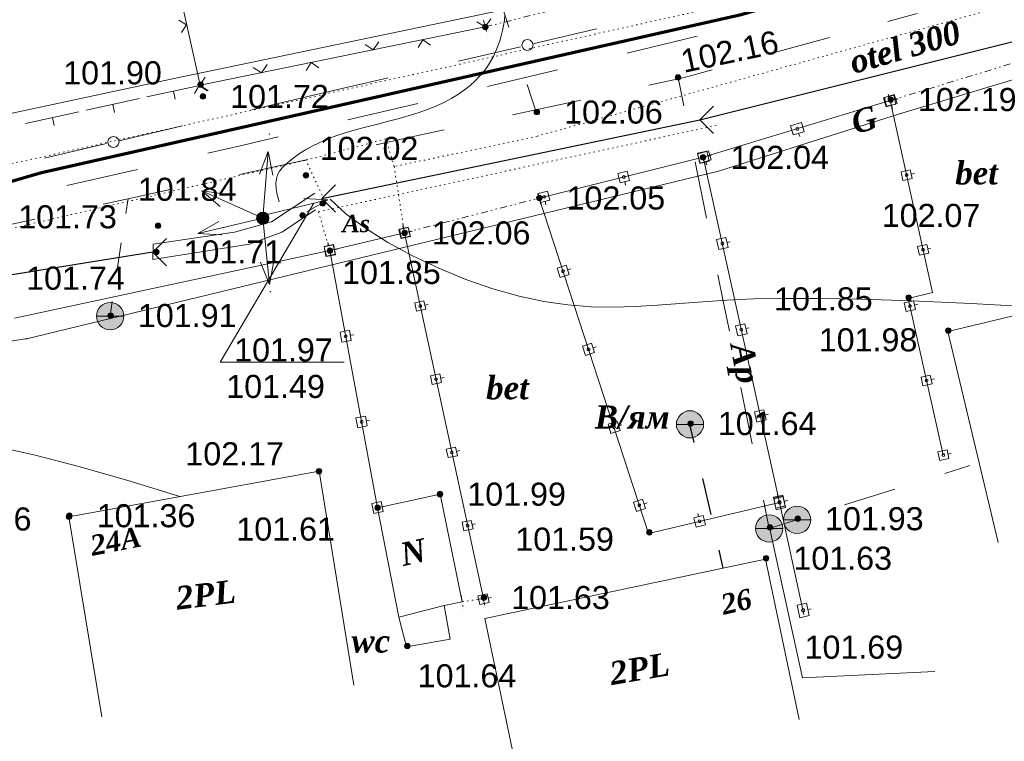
# Model space of a CAD drawing. Header units: millimetres. Extents: x 9396 to 25236, y 15106 to 31102.
# Tile 234 of 256: x 11880 to 11952, y 16631 to 16684. Entities that reach past the tile are written whole.
import ezdxf
from ezdxf.enums import TextEntityAlignment as Align

# ---------------------------------------------------------------- set-up
doc = ezdxf.new("R2010")
doc.units = ezdxf.units.MM
for name, pattern in [('DIVIDE', [1.25, 0.5, -0.25, 0, -0.25, 0, -0.25]), ('DOT', [0.25, 0, -0.25]), ('HIDDEN', [0.375, 0.25, -0.125])]:
    doc.linetypes.add(name, pattern=pattern)
for name, color, linetype, lineweight, true_color in [('1001010', 7, 'Continuous', 9, 0x000000), ('10010110', 7, 'Continuous', 20, 0xa25100), ('1060000', 7, 'Continuous', 9, 0x000000), ('1070000', 7, 'DOT', 9, 0x000000), ('2030012', 7, 'Continuous', 9, 0x000000), ('21100200', 7, 'HIDDEN', 0, 0x800080), ('3000105', 7, 'DIVIDE', 9, 0x000000), ('3000113', 7, 'Continuous', 9, 0x000000), ('3000130', 7, 'Continuous', 9, 0x000000), ('3000220', 7, 'Continuous', 9, 0x000000), ('3000260', 7, 'Continuous', 9, 0x000000), ('5010210', 7, 'Continuous', 20, 0x008000), ('5010220', 7, 'Continuous', 30, 0x000000), ('5010320', 7, 'Continuous', 20, 0x800000), ('5010420', 7, 'Continuous', 9, 0x000000), ('6011210', 1, 'Continuous', 9, 0xff0000), ('8010110', 7, 'Continuous', 20, 0x0080ff), ('8010120', 7, 'Continuous', 20, 0x0080ff), ('9010120', 7, 'Continuous', 20, 0x000000)]:
    doc.layers.add(name, color=color, linetype=linetype, lineweight=lineweight, true_color=true_color)
doc.layers.add('Канализация', color=1, linetype='Continuous', lineweight=70)
doc.styles.add('1', font='timesbi.ttf', dxfattribs={"height": 0.00127})
doc.styles.add('10', font='timesbi.ttf', dxfattribs={"height": 0.001481})
doc.styles.add('2', font='timesbi.ttf', dxfattribs={"height": 0.001693})
doc.styles.add('3', font='timesbi.ttf', dxfattribs={"height": 0.001693})
doc.styles.add('9', font='timesbi.ttf', dxfattribs={"height": 0.001693})
doc.styles.add('F2', font='arial.ttf', dxfattribs={"height": 0.001693})

# ---------------------------------------------------------------- blocks, each defined once
blk = doc.blocks.new('SYMBOL21100200')
at = {"true_color": 0x800080}
h = blk.add_hatch(color=216, dxfattribs=at)
edge = h.paths.add_edge_path()
edge.add_arc((0, 0), 0.1, 0, 360)
at = {"color": 216, "linetype": 'Continuous', "lineweight": 0, "true_color": 0x800080}
blk.add_circle((0, 0), 0.1, dxfattribs=at)
blk = doc.blocks.new('SYMBOL5010420')
at = {"true_color": 0xffffff}
h = blk.add_hatch(color=7, dxfattribs=at)
edge = h.paths.add_edge_path()
edge.add_arc((0, 0), 0.5, 0, 360)
at = {"color": 18, "linetype": 'Continuous', "lineweight": 9, "true_color": 0x000000, "flags": 128}
blk.add_lwpolyline([(-0.5, 0), (0.5, 0)], dxfattribs=at)
at = {"color": 18, "linetype": 'Continuous', "lineweight": 9, "true_color": 0x000000}
blk.add_circle((0, 0), 0.5, dxfattribs=at)
blk = doc.blocks.new('SYMBOL2030012')
at = {"true_color": 0xffffff}
h = blk.add_hatch(color=7, dxfattribs=at)
edge = h.paths.add_edge_path()
edge.add_arc((0, 0), 0.225, 0, 360)
at = {"true_color": 0x000000}
h = blk.add_hatch(color=18, dxfattribs=at)
edge = h.paths.add_edge_path()
edge.add_arc((0, 0), 0.05, 0, 360)
at = {"color": 18, "linetype": 'Continuous', "lineweight": 0, "true_color": 0x000000}
for radius in [0.225, 0.05]:
    blk.add_circle((0, 0), radius, dxfattribs=at)
blk = doc.blocks.new('SYMBOL5010220')
at = {"color": 18, "linetype": 'Continuous', "lineweight": 9, "true_color": 0x000000, "flags": 128}
blk.add_lwpolyline([(0.5, 0.5), (0, 0), (0.5, -0.5)], dxfattribs=at)

msp = doc.modelspace()

# ---------------------------------------------------------------- linework, layer by layer
at = {"layer": '1001010', "color": 253}
for p, q in [((11951.969, 16645.538), (11948.286, 16661.018)), ((11902.161, 16650.765), (11883.817, 16647.425)), ((11902.161, 16650.765), (11904.724, 16635.077)), ((11906.457, 16648.077), (11908.019, 16640.046)), ((11886.242, 16632.739), (11883.817, 16647.425)), ((11934.912, 16644.299), (11914.321, 16639.957)), ((11937.388, 16632.557), (11934.912, 16644.299)), ((11916.797, 16628.215), (11914.321, 16639.957))]:
    msp.add_line(p, q, dxfattribs=at)
for points in [[(11971.308, 16668.078, 0), (11960.284, 16665.408, 0), (11960.626, 16663.973, 0), (11948.286, 16661.018, 0)], [(11906.457, 16648.077, 0), (11911.04, 16649.068, 0), (11912.666, 16641.185, 0), (11911.343, 16640.921, 0)], [(11911.781, 16638.45, 0), (11911.343, 16640.921, 0), (11908.019, 16640.046, 0)], [(11908.019, 16640.046, 0), (11908.581, 16637.877, 0), (11911.781, 16638.45, 0)]]:
    msp.add_polyline3d(points, dxfattribs=at)
at = {"layer": '10010110'}
for points in [[(11915.793, 16684.219, 0), (11915.755, 16683.838, 0), (11915.699, 16683.457, 0), (11915.626, 16683.077, 0), (11915.533, 16682.697, 0), (11915.42, 16682.317, 0), (11915.287, 16681.937, 0), (11915.131, 16681.558, 0), (11914.951, 16681.181, 0), (11914.744, 16680.808, 0), (11914.509, 16680.439, 0), (11914.243, 16680.078, 0), (11913.945, 16679.724, 0), (11913.612, 16679.379, 0), (11913.243, 16679.044, 0), (11912.836, 16678.721, 0), (11912.389, 16678.41, 0), (11911.901, 16678.112, 0), (11911.37, 16677.827, 0), (11910.794, 16677.557, 0), (11910.172, 16677.301, 0), (11909.502, 16677.062, 0), (11908.785, 16676.838, 0), (11908.031, 16676.626, 0), (11907.254, 16676.422, 0), (11906.465, 16676.222, 0), (11905.679, 16676.021, 0), (11904.907, 16675.816, 0), (11904.164, 16675.601, 0), (11903.462, 16675.373, 0), (11902.811, 16675.128, 0), (11902.213, 16674.869, 0), (11901.668, 16674.601, 0), (11901.174, 16674.327, 0), (11900.732, 16674.05, 0), (11900.339, 16673.776, 0), (11899.997, 16673.508, 0), (11899.704, 16673.25, 0), (11899.46, 16673.003, 0), (11899.265, 16672.757, 0), (11899.122, 16672.497, 0), (11899.033, 16672.211, 0), (11898.999, 16671.884, 0), (11899.021, 16671.504, 0), (11899.101, 16671.056, 0), (11899.242, 16670.527, 0)], [(11902.968, 16670.713, 0), (11904.13, 16669.643, 0), (11905.563, 16668.578, 0), (11907.213, 16667.541, 0), (11909.026, 16666.555, 0), (11910.948, 16665.644, 0), (11912.926, 16664.829, 0), (11914.905, 16664.136, 0), (11916.831, 16663.586, 0), (11918.663, 16663.196, 0), (11920.41, 16662.95, 0), (11922.094, 16662.824, 0), (11923.736, 16662.796, 0), (11925.357, 16662.842, 0), (11926.98, 16662.939, 0), (11928.626, 16663.064, 0), (11930.316, 16663.193, 0), (11932.087, 16663.306, 0), (11934.029, 16663.391, 0), (11936.248, 16663.438, 0), (11938.85, 16663.438, 0), (11941.94, 16663.381, 0), (11945.624, 16663.257, 0), (11950.007, 16663.057, 0), (11955.195, 16662.772, 0)], [(11891.942, 16648.905, 0), (11888.072, 16650.101, 0), (11884.547, 16651.103, 0), (11881.329, 16651.929, 0), (11878.383, 16652.598, 0)]]:
    msp.add_polyline3d(points, dxfattribs=at)
at = {"layer": '1060000', "color": 253}
for points in [[(11901.916, 16669.935, 0), (11899.439, 16668.284, 0), (11897.073, 16667.403, 0), (11889.973, 16666.275, 0), (11889.99, 16667.416, 0), (11895.972, 16668.284, 0), (11898.669, 16669.054, 0), (11901.861, 16671.146, 0)], [(11901.773, 16670.414, 3.291), (11894.902, 16658.764, 202.98), (11904.014, 16658.764, 202.98)], [(11935.231, 16646.515, 150.548), (11937.621, 16635.612, 0), (11947.33, 16636.06, 0)]]:
    msp.add_polyline3d(points, dxfattribs=at)
at = {"layer": '1070000', "color": 253}
for p, q in [((11918.156, 16675.329), (11960.688, 16687.19)), ((11902.117, 16669.787), (11931.393, 16676.133)), ((11837.597, 16658.831), (11901.192, 16673.565)), ((11902.393, 16671.001), (11901.192, 16673.565)), ((11902.117, 16669.787), (11902.95, 16666.944))]:
    msp.add_line(p, q, dxfattribs=at)
for points in [[(11848.15, 16666.9, 0), (11859.814, 16668.917, 0), (11931.69, 16684.877, 0)], [(11907.674, 16673.102, 0), (11907.063, 16675.135, 0), (11901.192, 16673.565, 0)], [(11918.156, 16675.329, 0), (11907.674, 16673.102, 0), (11908.429, 16668.238, 0)]]:
    msp.add_polyline3d(points, dxfattribs=at)
at = {"layer": '3000105', "color": 253}
for p, q in [((11914.353, 16683.346), (11922.458, 16685.38)), ((11914.231, 16683.831), (11914.499, 16682.764)), ((11944.058, 16677.935), (11953.393, 16680.796)), ((11943.911, 16678.413), (11944.234, 16677.361)), ((11918.437, 16670.31), (11918.161, 16671.375)), ((11908.429, 16668.238), (11918.312, 16670.794)), ((11908.304, 16668.722), (11908.579, 16667.657)), ((11912.591, 16641.68), (11912.755, 16640.592)), ((11914.29, 16640.924), (11914.126, 16642.012)), ((11914.215, 16641.418), (11912.666, 16641.185))]:
    msp.add_line(p, q, dxfattribs=at)
at = {"layer": '3000113', "color": 253}
msp.add_line((11902.958, 16666.937, 186.855), (11879.829, 16661.985, 72.287), dxfattribs=at)
at = {"layer": '3000130', "color": 253}
for p, q in [((11944.058, 16677.935), (11930.347, 16673.785)), ((11944.641, 16678.067), (11944.401, 16678.007)), ((11944.231, 16677.357), (11944.161, 16677.597)), ((11937.421, 16675.297), (11937.341, 16675.537)), ((11930.347, 16673.785), (11935.936, 16648.474)), ((11930.491, 16673.207), (11930.431, 16673.447)), ((11930.601, 16673.237), (11930.531, 16673.477)), ((11930.931, 16673.917), (11930.691, 16673.857)), ((11945.851, 16672.597), (11945.601, 16672.547)), ((11924.651, 16671.747), (11924.591, 16671.997)), ((11918.811, 16670.297), (11918.751, 16670.547)), ((11902.95, 16666.944), (11908.429, 16668.238)), ((11908.321, 16668.827), (11908.381, 16668.587)), ((11909.011, 16668.367), (11908.771, 16668.307)), ((11902.811, 16667.527), (11902.871, 16667.287)), ((11932.331, 16667.587), (11932.081, 16667.537)), ((11902.95, 16666.944), (11906.457, 16648.077)), ((11903.541, 16667.057), (11903.291, 16667.007)), ((11947.051, 16667.127), (11946.811, 16667.077)), ((11920.631, 16665.607), (11920.401, 16665.527)), ((11910.171, 16662.997), (11909.931, 16662.947)), ((11946.091, 16663.007), (11945.841, 16662.947)), ((11933.721, 16661.267), (11933.481, 16661.217)), ((11904.711, 16660.767), (11904.461, 16660.727)), ((11922.501, 16659.887), (11922.261, 16659.807)), ((11911.331, 16657.637), (11911.091, 16657.577)), ((11947.311, 16657.537), (11947.071, 16657.487)), ((11935.121, 16654.947), (11934.881, 16654.887)), ((11905.871, 16654.487), (11905.631, 16654.447)), ((11924.371, 16654.167), (11924.131, 16654.087)), ((11912.491, 16652.267), (11912.241, 16652.217)), ((11948.541, 16652.077), (11948.301, 16652.017)), ((11935.801, 16649.057), (11935.851, 16648.817)), ((11907.041, 16648.207), (11906.801, 16648.157)), ((11926.231, 16648.447), (11926.001, 16648.367)), ((11935.936, 16648.474), (11937.735, 16640.259)), ((11936.521, 16648.617), (11936.271, 16648.567)), ((11936.521, 16648.607), (11936.281, 16648.547)), ((11929.941, 16647.667), (11930.001, 16647.427)), ((11913.651, 16646.897), (11913.401, 16646.847)), ((11914.811, 16641.507), (11914.571, 16641.447)), ((11938.261, 16640.677), (11938.011, 16640.627))]:
    msp.add_line(p, q, dxfattribs=at)
for points in [[(11944.351, 16678.387, 0), (11943.561, 16678.147, 0), (11943.761, 16677.477, 0), (11944.561, 16677.717, 0), (11944.351, 16678.387, 0)], [(11943.641, 16678.177, 0), (11943.791, 16677.537, 0), (11944.471, 16677.687, 0), (11944.331, 16678.327, 0), (11943.641, 16678.177, 0)], [(11944.061, 16677.827, 0), (11944.111, 16677.837, 0), (11944.151, 16677.877, 0), (11944.171, 16677.937, 0), (11944.151, 16677.987, 0), (11944.111, 16678.027, 0), (11944.061, 16678.047, 0), (11944.001, 16678.027, 0), (11943.961, 16677.987, 0), (11943.951, 16677.937, 0), (11943.961, 16677.877, 0), (11944.001, 16677.837, 0), (11944.061, 16677.827, 0)], [(11944.061, 16677.837, 0), (11944.111, 16677.847, 0), (11944.141, 16677.887, 0), (11944.151, 16677.937, 0), (11944.141, 16677.987, 0), (11944.111, 16678.017, 0), (11944.061, 16678.027, 0), (11944.011, 16678.017, 0), (11943.971, 16677.987, 0), (11943.961, 16677.937, 0), (11943.971, 16677.887, 0), (11944.011, 16677.847, 0), (11944.061, 16677.837, 0)], [(11937.541, 16676.327, 0), (11936.741, 16676.087, 0), (11936.951, 16675.417, 0), (11937.741, 16675.657, 0), (11937.541, 16676.327, 0)], [(11937.241, 16675.767, 0), (11937.301, 16675.777, 0), (11937.341, 16675.817, 0), (11937.351, 16675.877, 0), (11937.341, 16675.927, 0), (11937.301, 16675.967, 0), (11937.241, 16675.987, 0), (11937.191, 16675.967, 0), (11937.151, 16675.927, 0), (11937.131, 16675.877, 0), (11937.151, 16675.817, 0), (11937.191, 16675.777, 0), (11937.241, 16675.767, 0)], [(11929.921, 16674.077, 0), (11930.091, 16673.337, 0), (11930.771, 16673.487, 0), (11930.611, 16674.227, 0), (11929.921, 16674.077, 0)], [(11930.601, 16674.207, 0), (11929.921, 16674.037, 0), (11930.091, 16673.357, 0), (11930.771, 16673.527, 0), (11930.601, 16674.207, 0)], [(11930.721, 16674.267, 0), (11929.931, 16674.027, 0), (11930.131, 16673.357, 0), (11930.931, 16673.597, 0), (11930.721, 16674.267, 0)], [(11930.351, 16673.677, 0), (11930.401, 16673.697, 0), (11930.441, 16673.737, 0), (11930.451, 16673.787, 0), (11930.441, 16673.837, 0), (11930.401, 16673.877, 0), (11930.351, 16673.887, 0), (11930.291, 16673.877, 0), (11930.261, 16673.837, 0), (11930.241, 16673.787, 0), (11930.261, 16673.737, 0), (11930.291, 16673.697, 0), (11930.351, 16673.677, 0)], [(11930.351, 16673.687, 0), (11930.401, 16673.697, 0), (11930.431, 16673.737, 0), (11930.451, 16673.787, 0), (11930.431, 16673.837, 0), (11930.401, 16673.867, 0), (11930.351, 16673.887, 0), (11930.301, 16673.867, 0), (11930.261, 16673.837, 0), (11930.251, 16673.787, 0), (11930.261, 16673.737, 0), (11930.301, 16673.697, 0), (11930.351, 16673.687, 0)], [(11930.431, 16673.697, 0), (11930.481, 16673.717, 0), (11930.521, 16673.757, 0), (11930.541, 16673.807, 0), (11930.521, 16673.867, 0), (11930.481, 16673.907, 0), (11930.431, 16673.917, 0), (11930.371, 16673.907, 0), (11930.331, 16673.867, 0), (11930.321, 16673.807, 0), (11930.331, 16673.757, 0), (11930.371, 16673.717, 0), (11930.431, 16673.697, 0)], [(11924.761, 16672.757, 0), (11924.081, 16672.587, 0), (11924.251, 16671.907, 0), (11924.931, 16672.077, 0), (11924.761, 16672.757, 0)], [(11944.851, 16672.717, 0), (11944.991, 16672.077, 0), (11945.671, 16672.227, 0), (11945.531, 16672.867, 0), (11944.851, 16672.717, 0)], [(11945.261, 16672.367, 0), (11945.311, 16672.387, 0), (11945.351, 16672.417, 0), (11945.361, 16672.467, 0), (11945.351, 16672.517, 0), (11945.311, 16672.557, 0), (11945.261, 16672.567, 0), (11945.211, 16672.557, 0), (11945.181, 16672.517, 0), (11945.171, 16672.467, 0), (11945.181, 16672.417, 0), (11945.211, 16672.387, 0), (11945.261, 16672.367, 0)], [(11924.511, 16672.237, 0), (11924.561, 16672.247, 0), (11924.591, 16672.287, 0), (11924.611, 16672.337, 0), (11924.591, 16672.387, 0), (11924.561, 16672.417, 0), (11924.511, 16672.437, 0), (11924.461, 16672.417, 0), (11924.421, 16672.387, 0), (11924.411, 16672.337, 0), (11924.421, 16672.287, 0), (11924.461, 16672.247, 0), (11924.511, 16672.237, 0)], [(11918.921, 16671.307, 0), (11918.241, 16671.137, 0), (11918.411, 16670.457, 0), (11919.091, 16670.627, 0), (11918.921, 16671.307, 0)], [(11918.671, 16670.787, 0), (11918.721, 16670.797, 0), (11918.751, 16670.837, 0), (11918.771, 16670.887, 0), (11918.751, 16670.937, 0), (11918.721, 16670.967, 0), (11918.671, 16670.987, 0), (11918.621, 16670.967, 0), (11918.581, 16670.937, 0), (11918.571, 16670.887, 0), (11918.581, 16670.837, 0), (11918.621, 16670.797, 0), (11918.671, 16670.787, 0)], [(11908.021, 16668.477, 0), (11908.151, 16667.847, 0), (11908.841, 16667.997, 0), (11908.701, 16668.627, 0), (11908.021, 16668.477, 0)], [(11908.221, 16667.827, 0), (11908.861, 16667.977, 0), (11908.701, 16668.667, 0), (11908.061, 16668.507, 0), (11908.221, 16667.827, 0)], [(11908.431, 16668.147, 0), (11908.481, 16668.157, 0), (11908.511, 16668.187, 0), (11908.521, 16668.237, 0), (11908.511, 16668.287, 0), (11908.481, 16668.317, 0), (11908.431, 16668.337, 0), (11908.381, 16668.317, 0), (11908.351, 16668.287, 0), (11908.331, 16668.237, 0), (11908.351, 16668.187, 0), (11908.381, 16668.157, 0), (11908.431, 16668.147, 0)], [(11908.461, 16668.147, 0), (11908.511, 16668.157, 0), (11908.541, 16668.197, 0), (11908.561, 16668.247, 0), (11908.541, 16668.297, 0), (11908.511, 16668.327, 0), (11908.461, 16668.347, 0), (11908.411, 16668.327, 0), (11908.381, 16668.297, 0), (11908.361, 16668.247, 0), (11908.381, 16668.197, 0), (11908.411, 16668.157, 0), (11908.461, 16668.147, 0)], [(11931.321, 16667.757, 0), (11931.481, 16667.017, 0), (11932.171, 16667.167, 0), (11932.001, 16667.907, 0), (11931.321, 16667.757, 0)], [(11931.741, 16667.357, 0), (11931.791, 16667.367, 0), (11931.831, 16667.407, 0), (11931.851, 16667.457, 0), (11931.831, 16667.517, 0), (11931.791, 16667.547, 0), (11931.741, 16667.567, 0), (11931.691, 16667.547, 0), (11931.651, 16667.517, 0), (11931.641, 16667.457, 0), (11931.651, 16667.407, 0), (11931.691, 16667.367, 0), (11931.741, 16667.357, 0)], [(11902.541, 16667.247, 0), (11902.671, 16666.517, 0), (11903.361, 16666.637, 0), (11903.231, 16667.377, 0), (11902.541, 16667.247, 0)], [(11902.711, 16666.527, 0), (11903.351, 16666.677, 0), (11903.191, 16667.357, 0), (11902.551, 16667.207, 0), (11902.711, 16666.527, 0)], [(11902.951, 16666.837, 0), (11903.001, 16666.857, 0), (11903.041, 16666.897, 0), (11903.051, 16666.947, 0), (11903.041, 16666.997, 0), (11903.001, 16667.037, 0), (11902.951, 16667.047, 0), (11902.901, 16667.037, 0), (11902.861, 16666.997, 0), (11902.851, 16666.947, 0), (11902.861, 16666.897, 0), (11902.901, 16666.857, 0), (11902.951, 16666.837, 0)], [(11902.951, 16666.847, 0), (11903.001, 16666.857, 0), (11903.031, 16666.897, 0), (11903.051, 16666.947, 0), (11903.031, 16666.997, 0), (11903.001, 16667.027, 0), (11902.951, 16667.037, 0), (11902.901, 16667.027, 0), (11902.871, 16666.997, 0), (11902.851, 16666.947, 0), (11902.871, 16666.897, 0), (11902.901, 16666.857, 0), (11902.951, 16666.847, 0)], [(11946.061, 16667.247, 0), (11946.201, 16666.607, 0), (11946.881, 16666.757, 0), (11946.741, 16667.397, 0), (11946.061, 16667.247, 0)], [(11946.471, 16666.907, 0), (11946.521, 16666.917, 0), (11946.551, 16666.957, 0), (11946.561, 16667.007, 0), (11946.551, 16667.047, 0), (11946.521, 16667.087, 0), (11946.471, 16667.097, 0), (11946.421, 16667.087, 0), (11946.381, 16667.047, 0), (11946.371, 16667.007, 0), (11946.381, 16666.957, 0), (11946.421, 16666.917, 0), (11946.471, 16666.907, 0)], [(11919.621, 16665.647, 0), (11919.841, 16664.977, 0), (11920.511, 16665.197, 0), (11920.291, 16665.867, 0), (11919.621, 16665.647, 0)], [(11920.061, 16665.327, 0), (11920.111, 16665.337, 0), (11920.151, 16665.377, 0), (11920.161, 16665.427, 0), (11920.151, 16665.477, 0), (11920.111, 16665.507, 0), (11920.061, 16665.527, 0), (11920.011, 16665.507, 0), (11919.981, 16665.477, 0), (11919.961, 16665.427, 0), (11919.981, 16665.377, 0), (11920.011, 16665.337, 0), (11920.061, 16665.327, 0)], [(11909.181, 16663.107, 0), (11909.311, 16662.487, 0), (11910.001, 16662.637, 0), (11909.861, 16663.257, 0), (11909.181, 16663.107, 0)], [(11945.091, 16663.117, 0), (11945.231, 16662.477, 0), (11945.911, 16662.627, 0), (11945.771, 16663.267, 0), (11945.091, 16663.117, 0)], [(11909.591, 16662.777, 0), (11909.631, 16662.787, 0), (11909.671, 16662.827, 0), (11909.681, 16662.867, 0), (11909.671, 16662.917, 0), (11909.631, 16662.957, 0), (11909.591, 16662.967, 0), (11909.541, 16662.957, 0), (11909.501, 16662.917, 0), (11909.491, 16662.867, 0), (11909.501, 16662.827, 0), (11909.541, 16662.787, 0), (11909.591, 16662.777, 0)], [(11945.501, 16662.777, 0), (11945.551, 16662.787, 0), (11945.591, 16662.827, 0), (11945.601, 16662.867, 0), (11945.591, 16662.917, 0), (11945.551, 16662.957, 0), (11945.501, 16662.967, 0), (11945.451, 16662.957, 0), (11945.421, 16662.917, 0), (11945.401, 16662.867, 0), (11945.421, 16662.827, 0), (11945.451, 16662.787, 0), (11945.501, 16662.777, 0)], [(11903.711, 16660.967, 0), (11903.841, 16660.227, 0), (11904.531, 16660.357, 0), (11904.391, 16661.097, 0), (11903.711, 16660.967, 0)], [(11932.721, 16661.427, 0), (11932.881, 16660.697, 0), (11933.561, 16660.847, 0), (11933.401, 16661.577, 0), (11932.721, 16661.427, 0)], [(11933.141, 16661.037, 0), (11933.191, 16661.047, 0), (11933.231, 16661.087, 0), (11933.241, 16661.137, 0), (11933.231, 16661.187, 0), (11933.191, 16661.227, 0), (11933.141, 16661.237, 0), (11933.091, 16661.227, 0), (11933.051, 16661.187, 0), (11933.031, 16661.137, 0), (11933.051, 16661.087, 0), (11933.091, 16661.047, 0), (11933.141, 16661.037, 0)], [(11904.121, 16660.557, 0), (11904.171, 16660.577, 0), (11904.211, 16660.607, 0), (11904.221, 16660.657, 0), (11904.211, 16660.717, 0), (11904.171, 16660.747, 0), (11904.121, 16660.767, 0), (11904.071, 16660.747, 0), (11904.031, 16660.717, 0), (11904.011, 16660.657, 0), (11904.031, 16660.607, 0), (11904.071, 16660.577, 0), (11904.121, 16660.557, 0)], [(11921.491, 16659.927, 0), (11921.711, 16659.257, 0), (11922.371, 16659.477, 0), (11922.151, 16660.147, 0), (11921.491, 16659.927, 0)], [(11921.931, 16659.607, 0), (11921.981, 16659.617, 0), (11922.021, 16659.657, 0), (11922.031, 16659.707, 0), (11922.021, 16659.757, 0), (11921.981, 16659.787, 0), (11921.931, 16659.807, 0), (11921.881, 16659.787, 0), (11921.841, 16659.757, 0), (11921.831, 16659.707, 0), (11921.841, 16659.657, 0), (11921.881, 16659.617, 0), (11921.931, 16659.607, 0)], [(11910.331, 16657.747, 0), (11910.471, 16657.117, 0), (11911.151, 16657.267, 0), (11911.021, 16657.897, 0), (11910.331, 16657.747, 0)], [(11910.741, 16657.407, 0), (11910.791, 16657.427, 0), (11910.831, 16657.457, 0), (11910.841, 16657.507, 0), (11910.831, 16657.557, 0), (11910.791, 16657.587, 0), (11910.741, 16657.597, 0), (11910.701, 16657.587, 0), (11910.661, 16657.557, 0), (11910.651, 16657.507, 0), (11910.661, 16657.457, 0), (11910.701, 16657.427, 0), (11910.741, 16657.407, 0)], [(11946.321, 16657.647, 0), (11946.461, 16657.017, 0), (11947.141, 16657.167, 0), (11947.001, 16657.807, 0), (11946.321, 16657.647, 0)], [(11946.731, 16657.317, 0), (11946.781, 16657.327, 0), (11946.811, 16657.357, 0), (11946.831, 16657.407, 0), (11946.811, 16657.457, 0), (11946.781, 16657.497, 0), (11946.731, 16657.507, 0), (11946.681, 16657.497, 0), (11946.651, 16657.457, 0), (11946.631, 16657.407, 0), (11946.651, 16657.357, 0), (11946.681, 16657.327, 0), (11946.731, 16657.317, 0)], [(11934.111, 16655.107, 0), (11934.281, 16654.367, 0), (11934.961, 16654.517, 0), (11934.801, 16655.257, 0), (11934.111, 16655.107, 0)], [(11904.871, 16654.677, 0), (11905.011, 16653.947, 0), (11905.701, 16654.077, 0), (11905.561, 16654.807, 0), (11904.871, 16654.677, 0)], [(11934.541, 16654.707, 0), (11934.591, 16654.727, 0), (11934.631, 16654.757, 0), (11934.641, 16654.817, 0), (11934.631, 16654.867, 0), (11934.591, 16654.907, 0), (11934.541, 16654.917, 0), (11934.481, 16654.907, 0), (11934.451, 16654.867, 0), (11934.431, 16654.817, 0), (11934.451, 16654.757, 0), (11934.481, 16654.727, 0), (11934.541, 16654.707, 0)], [(11905.291, 16654.277, 0), (11905.341, 16654.287, 0), (11905.371, 16654.327, 0), (11905.391, 16654.377, 0), (11905.371, 16654.427, 0), (11905.341, 16654.467, 0), (11905.291, 16654.477, 0), (11905.231, 16654.467, 0), (11905.201, 16654.427, 0), (11905.181, 16654.377, 0), (11905.201, 16654.327, 0), (11905.231, 16654.287, 0), (11905.291, 16654.277, 0)], [(11923.361, 16654.207, 0), (11923.571, 16653.537, 0), (11924.241, 16653.757, 0), (11924.021, 16654.427, 0), (11923.361, 16654.207, 0)], [(11923.801, 16653.887, 0), (11923.851, 16653.897, 0), (11923.881, 16653.937, 0), (11923.901, 16653.987, 0), (11923.881, 16654.037, 0), (11923.851, 16654.067, 0), (11923.801, 16654.087, 0), (11923.751, 16654.067, 0), (11923.711, 16654.037, 0), (11923.701, 16653.987, 0), (11923.711, 16653.937, 0), (11923.751, 16653.897, 0), (11923.801, 16653.887, 0)], [(11911.491, 16652.377, 0), (11911.631, 16651.757, 0), (11912.311, 16651.897, 0), (11912.181, 16652.527, 0), (11911.491, 16652.377, 0)], [(11911.901, 16652.047, 0), (11911.951, 16652.057, 0), (11911.981, 16652.087, 0), (11912.001, 16652.137, 0), (11911.981, 16652.187, 0), (11911.951, 16652.227, 0), (11911.901, 16652.237, 0), (11911.851, 16652.227, 0), (11911.821, 16652.187, 0), (11911.811, 16652.137, 0), (11911.821, 16652.087, 0), (11911.851, 16652.057, 0), (11911.901, 16652.047, 0)], [(11947.541, 16652.187, 0), (11947.691, 16651.547, 0), (11948.371, 16651.697, 0), (11948.231, 16652.337, 0), (11947.541, 16652.187, 0)], [(11947.961, 16651.847, 0), (11948.011, 16651.857, 0), (11948.041, 16651.897, 0), (11948.051, 16651.947, 0), (11948.041, 16651.987, 0), (11948.011, 16652.027, 0), (11947.961, 16652.037, 0), (11947.911, 16652.027, 0), (11947.871, 16651.987, 0), (11947.861, 16651.947, 0), (11947.871, 16651.897, 0), (11947.911, 16651.857, 0), (11947.961, 16651.847, 0)], [(11935.491, 16648.857, 0), (11935.691, 16647.937, 0), (11936.381, 16648.087, 0), (11936.181, 16649.007, 0), (11935.491, 16648.857, 0)], [(11935.511, 16648.787, 0), (11935.671, 16648.047, 0), (11936.361, 16648.197, 0), (11936.191, 16648.937, 0), (11935.511, 16648.787, 0)], [(11935.671, 16648.057, 0), (11936.361, 16648.217, 0), (11936.201, 16648.897, 0), (11935.511, 16648.737, 0), (11935.671, 16648.057, 0)], [(11906.041, 16648.397, 0), (11906.181, 16647.667, 0), (11906.871, 16647.797, 0), (11906.731, 16648.527, 0), (11906.041, 16648.397, 0)], [(11906.451, 16647.997, 0), (11906.501, 16648.007, 0), (11906.541, 16648.047, 0), (11906.561, 16648.097, 0), (11906.541, 16648.147, 0), (11906.501, 16648.187, 0), (11906.451, 16648.197, 0), (11906.401, 16648.187, 0), (11906.361, 16648.147, 0), (11906.351, 16648.097, 0), (11906.361, 16648.047, 0), (11906.401, 16648.007, 0), (11906.451, 16647.997, 0)], [(11925.221, 16648.487, 0), (11925.441, 16647.817, 0), (11926.111, 16648.037, 0), (11925.891, 16648.707, 0), (11925.221, 16648.487, 0)], [(11925.661, 16648.167, 0), (11925.711, 16648.177, 0), (11925.751, 16648.217, 0), (11925.761, 16648.267, 0), (11925.751, 16648.317, 0), (11925.711, 16648.347, 0), (11925.661, 16648.367, 0), (11925.611, 16648.347, 0), (11925.581, 16648.317, 0), (11925.561, 16648.267, 0), (11925.581, 16648.217, 0), (11925.611, 16648.177, 0), (11925.661, 16648.167, 0)], [(11935.941, 16648.357, 0), (11935.991, 16648.367, 0), (11936.041, 16648.417, 0), (11936.051, 16648.477, 0), (11936.041, 16648.537, 0), (11935.991, 16648.577, 0), (11935.941, 16648.597, 0), (11935.881, 16648.577, 0), (11935.831, 16648.537, 0), (11935.821, 16648.477, 0), (11935.831, 16648.417, 0), (11935.881, 16648.367, 0), (11935.941, 16648.357, 0)], [(11935.931, 16648.387, 0), (11935.981, 16648.397, 0), (11936.021, 16648.437, 0), (11936.041, 16648.487, 0), (11936.021, 16648.537, 0), (11935.981, 16648.577, 0), (11935.931, 16648.597, 0), (11935.881, 16648.577, 0), (11935.841, 16648.537, 0), (11935.831, 16648.487, 0), (11935.841, 16648.437, 0), (11935.881, 16648.397, 0), (11935.931, 16648.387, 0)], [(11935.931, 16648.377, 0), (11935.981, 16648.387, 0), (11936.021, 16648.427, 0), (11936.041, 16648.477, 0), (11936.021, 16648.527, 0), (11935.981, 16648.557, 0), (11935.931, 16648.577, 0), (11935.881, 16648.557, 0), (11935.851, 16648.527, 0), (11935.831, 16648.477, 0), (11935.851, 16648.427, 0), (11935.881, 16648.387, 0), (11935.931, 16648.377, 0)], [(11929.821, 16646.667, 0), (11930.501, 16646.827, 0), (11930.341, 16647.507, 0), (11929.661, 16647.347, 0), (11929.821, 16646.667, 0)], [(11912.651, 16647.017, 0), (11912.781, 16646.387, 0), (11913.471, 16646.537, 0), (11913.331, 16647.157, 0), (11912.651, 16647.017, 0)], [(11913.061, 16646.677, 0), (11913.111, 16646.687, 0), (11913.141, 16646.727, 0), (11913.151, 16646.777, 0), (11913.141, 16646.817, 0), (11913.111, 16646.857, 0), (11913.061, 16646.867, 0), (11913.011, 16646.857, 0), (11912.981, 16646.817, 0), (11912.961, 16646.777, 0), (11912.981, 16646.727, 0), (11913.011, 16646.687, 0), (11913.061, 16646.677, 0)], [(11930.081, 16646.987, 0), (11930.131, 16646.997, 0), (11930.171, 16647.037, 0), (11930.181, 16647.087, 0), (11930.171, 16647.137, 0), (11930.131, 16647.177, 0), (11930.081, 16647.187, 0), (11930.031, 16647.177, 0), (11929.991, 16647.137, 0), (11929.981, 16647.087, 0), (11929.991, 16647.037, 0), (11930.031, 16646.997, 0), (11930.081, 16646.987, 0)], [(11913.811, 16641.617, 0), (11913.951, 16640.987, 0), (11914.631, 16641.137, 0), (11914.501, 16641.767, 0), (11913.811, 16641.617, 0)], [(11914.221, 16641.277, 0), (11914.271, 16641.297, 0), (11914.311, 16641.327, 0), (11914.321, 16641.377, 0), (11914.311, 16641.427, 0), (11914.271, 16641.457, 0), (11914.221, 16641.477, 0), (11914.181, 16641.457, 0), (11914.141, 16641.427, 0), (11914.131, 16641.377, 0), (11914.141, 16641.327, 0), (11914.181, 16641.297, 0), (11914.221, 16641.277, 0)], [(11937.231, 16640.937, 0), (11937.431, 16640.017, 0), (11938.111, 16640.167, 0), (11937.911, 16641.087, 0), (11937.231, 16640.937, 0)], [(11937.671, 16640.437, 0), (11937.731, 16640.447, 0), (11937.771, 16640.497, 0), (11937.791, 16640.557, 0), (11937.771, 16640.617, 0), (11937.731, 16640.657, 0), (11937.671, 16640.677, 0), (11937.611, 16640.657, 0), (11937.571, 16640.617, 0), (11937.551, 16640.557, 0), (11937.571, 16640.497, 0), (11937.611, 16640.447, 0), (11937.671, 16640.437, 0)]]:
    msp.add_polyline3d(points, close=True, dxfattribs=at)
for points in [[(11944.058, 16677.935, 0), (11947.157, 16663.877, 0), (11945.379, 16663.418, 0), (11947.955, 16651.957, 0)], [(11930.347, 16673.785, 0), (11918.312, 16670.794, 0), (11926.339, 16646.198, 0), (11935.936, 16648.474, 0)], [(11908.429, 16668.238, 0), (11914.215, 16641.418, 0), (11914.215, 16641.418, 0)]]:
    msp.add_polyline3d(points, dxfattribs=at)
at = {"layer": '3000220', "color": 253}
for p, q in [((11893.431, 16679.057), (11889.521, 16678.207)), ((11891.481, 16678.637), (11891.611, 16678.047)), ((11888.991, 16678.087), (11885.081, 16677.237)), ((11887.041, 16677.667), (11887.171, 16677.077)), ((11884.551, 16677.117), (11880.641, 16676.267)), ((11882.601, 16676.687), (11882.731, 16676.107))]:
    msp.add_line(p, q, dxfattribs=at)
at = {"layer": '3000260', "color": 253}
for p, q in [((11893.432, 16679.06), (11887.2, 16707.298)), ((11914.353, 16683.346), (11893.432, 16679.06))]:
    msp.add_line(p, q, dxfattribs=at)
for points in [[(11892.071, 16682.927, 0), (11892.451, 16683.497, 0), (11891.871, 16683.827, 0)], [(11914.761, 16683.937, 0), (11914.341, 16683.347, 0), (11913.741, 16683.727, 0)], [(11906.561, 16682.257, 0), (11906.141, 16681.667, 0), (11905.541, 16682.047, 0)], [(11910.351, 16682.017, 0), (11909.781, 16682.407, 0), (11909.431, 16681.827, 0)], [(11898.361, 16680.577, 0), (11897.941, 16679.987, 0), (11897.331, 16680.367, 0)], [(11902.151, 16680.337, 0), (11901.581, 16680.727, 0), (11901.231, 16680.147, 0)], [(11894.031, 16678.667, 0), (11893.431, 16679.067, 0), (11893.811, 16679.667, 0)], [(11893.951, 16678.657, 0), (11893.371, 16679.047, 0), (11893.021, 16678.467, 0)]]:
    msp.add_polyline3d(points, dxfattribs=at)
at = {"layer": '5010210'}
for p, q in [((11916.091, 16683.337), (11914.751, 16687.537)), ((11946.041, 16684.337), (11943.891, 16683.747)), ((11935.311, 16681.387), (11939.601, 16682.567)), ((11931.011, 16680.207), (11928.871, 16679.617)), ((11917.441, 16679.127), (11918.111, 16677.027)), ((11928.871, 16679.617), (11926.361, 16679.067)), ((11928.921, 16677.567), (11928.501, 16679.637)), ((11916.361, 16676.887), (11921.361, 16677.977)), ((11911.351, 16675.797), (11908.851, 16675.247)), ((11908.851, 16675.247), (11906.351, 16674.707)), ((11896.341, 16672.527), (11901.341, 16673.617)), ((11929.751, 16673.437), (11930.591, 16669.307)), ((11891.331, 16671.437), (11888.831, 16670.887)), ((11888.831, 16670.887), (11886.331, 16670.347)), ((11887.991, 16669.667), (11888.161, 16670.737)), ((11876.321, 16668.157), (11881.321, 16669.247)), ((11887.661, 16667.507), (11887.331, 16665.357)), ((11931.841, 16663.097), (11931.421, 16665.167)), ((11886.841, 16662.127), (11887.001, 16663.207)), ((11932.261, 16661.037), (11931.841, 16663.097)), ((11933.091, 16656.897), (11933.931, 16652.767)), ((11949.911, 16651.177), (11948.071, 16650.597)), ((11940.711, 16648.287), (11944.391, 16649.447)), ((11935.181, 16646.567), (11934.771, 16648.627)), ((11937.031, 16647.137), (11935.181, 16646.567))]:
    msp.add_line(p, q, dxfattribs=at)
at = {"layer": '5010220', "color": 253}
for p, q in [((11930.103, 16676.525, 1.001), (11953.171, 16682.292, 1.01)), ((11902.367, 16670.758, 64.44), (11930.103, 16676.525, 1.001)), ((11889.981, 16666.825, 172.494), (11867.961, 16663.28, 43.816))]:
    msp.add_line(p, q, dxfattribs=at)
at = {"layer": '5010320', "lineweight": 30}
for p, q in [((11929.681, 16652.877, 16.577), (11929.371, 16654.197, 16.577)), ((11930.281, 16650.237, 16.577), (11930.891, 16647.597, 16.577)), ((11931.801, 16643.647, 16.577), (11931.501, 16644.967, 16.577))]:
    msp.add_line(p, q, dxfattribs=at)
at = {"layer": '6011210'}
for p, q in [((11898.033, 16669.317), (11898.42, 16674.202)), ((11898.033, 16669.317), (11893.564, 16671.328)), ((11898.048, 16669.506), (11902.807, 16670.674)), ((11898.033, 16669.317), (11893.264, 16668.19)), ((11898.033, 16669.317), (11898.536, 16664.443))]:
    msp.add_line(p, q, dxfattribs=at)
for points in [[(11897.787, 16672.547, 0), (11898.42, 16674.202, 0), (11898.42, 16674.202, 0), (11898.784, 16672.468, 0)], [(11894.91, 16670.174, 0), (11893.564, 16671.328, 0), (11893.564, 16671.328, 0), (11895.32, 16671.086, 0)], [(11901.036, 16670.754, 0), (11902.807, 16670.674, 0), (11902.807, 16670.674, 0), (11901.275, 16669.783, 0)], [(11895.034, 16668.094, 0), (11893.264, 16668.19, 0), (11893.264, 16668.19, 0), (11894.804, 16669.068, 0)], [(11898.859, 16666.186, 0), (11898.536, 16664.443, 0), (11898.536, 16664.443, 0), (11897.864, 16666.083, 0)]]:
    msp.add_polyline3d(points, dxfattribs=at)
for p in [(11898.523, 16675.495), (11898.588, 16663.939)]:
    msp.add_point(p, dxfattribs=at)
at = {"layer": '8010110'}
msp.add_line((11891.871, 16679.642, 20.505), (11855.958, 16671.925), dxfattribs=at)
for points in [[(11891.871, 16679.642, 22.748), (11915.688, 16684.602, 35.189), (11938.891, 16690.187, 46.716), (11956.054, 16694.993, 60.734), (11988.047, 16704.192, 81.896)], [(11880.617, 16660.441, 0), (11931.47, 16672.769, 166.251), (11944.678, 16676.952, 166.251), (11973.186, 16685.538, 166.251)], [(11790.609, 16623.601, 198.483), (11786.696, 16639.245, 193.32), (11826.2, 16648.523, 159.871), (11834.969, 16652.959, 155.512), (11881.058, 16660.552, 134.019)]]:
    msp.add_polyline3d(points, dxfattribs=at)
at = {"layer": '8010120'}
for p, q in [((11924.771, 16681.427, 64.761), (11929.891, 16682.657, 64.761)), ((11919.651, 16680.197, 64.761), (11917.091, 16679.587, 64.761)), ((11917.091, 16679.587, 64.761), (11914.531, 16678.967, 64.761)), ((11904.281, 16676.517, 64.761), (11909.401, 16677.737, 64.761)), ((11899.161, 16675.287, 64.761), (11896.601, 16674.667, 64.761)), ((11894.011, 16674.077, 4.518), (11896.601, 16674.667, 4.518)), ((11888.841, 16672.897, 4.518), (11883.671, 16671.717, 4.518))]:
    msp.add_line(p, q, dxfattribs=at)
at = {"layer": '9010120', "color": 253}
for p, q in [((11922.511, 16683.197), (11917.851, 16682.107)), ((11916.941, 16681.887), (11912.391, 16680.827)), ((11902.271, 16678.457), (11907.231, 16679.617)), ((11897.201, 16677.267), (11902.271, 16678.457)), ((11892.141, 16676.087), (11887.491, 16674.997)), ((11886.581, 16674.787), (11882.021, 16673.717))]:
    msp.add_line(p, q, dxfattribs=at)
for points in [[(11917.451, 16681.607, 0), (11917.651, 16681.657, 0), (11917.801, 16681.807, 0), (11917.861, 16682.007, 0), (11917.801, 16682.217, 0), (11917.651, 16682.367, 0), (11917.451, 16682.417, 0), (11917.241, 16682.367, 0), (11917.101, 16682.217, 0), (11917.041, 16682.007, 0), (11917.101, 16681.807, 0), (11917.241, 16681.657, 0), (11917.451, 16681.607, 0)], [(11887.081, 16674.497, 0), (11887.291, 16674.547, 0), (11887.441, 16674.697, 0), (11887.491, 16674.907, 0), (11887.441, 16675.107, 0), (11887.291, 16675.257, 0), (11887.081, 16675.307, 0), (11886.881, 16675.257, 0), (11886.731, 16675.107, 0), (11886.671, 16674.907, 0), (11886.731, 16674.697, 0), (11886.881, 16674.547, 0), (11887.081, 16674.497, 0)]]:
    msp.add_polyline3d(points, close=True, dxfattribs=at)
at = {"layer": 'Канализация'}
msp.add_lwpolyline([(12482.646, 16828.362), (12395.025, 16816.414), (12319.121, 16796.907), (12252.644, 16776.56), (12190.492, 16759.148), (12087.584, 16730.123), (12024.074, 16711.523), (11976.952, 16696.827), (11933.137, 16684.235), (11881.803, 16672.654), (11826.692, 16656.627), (11776.035, 16643.39), (11736.672, 16635.579), (11703.658, 16626.145), (11644.927, 16610.647), (11593.614, 16594.353), (11558.472, 16585.748), (11511.569, 16574.379), (11502.077, 16572.202), (11485.347, 16567.337), (11469.871, 16562.335), (11458.746, 16557.615)], dxfattribs=at)

# ---------------------------------------------------------------- block references
at = {"layer": '2030012', "color": 253, "xscale": 2, "yscale": 2, "zscale": 2}
msp.add_blockref('SYMBOL2030012', (11898.033, 16669.317), dxfattribs=at)
at = {"layer": '21100200', "xscale": 2, "yscale": 2, "zscale": 2}
for p in [(11914.358, 16683.337, 203.96), (11928.498, 16679.637, 204.32), (11893.478, 16679.117, 203.8), (11893.647, 16678.247, 203.447), (11944.098, 16678.017, 204.38), (11918.138, 16677.097, 204.12), (11930.338, 16673.777, 204.08), (11901.198, 16672.457, 204.04), (11902.438, 16670.397, 203.94), (11918.318, 16670.797, 204.1), (11900.958, 16669.517, 202.98), (11890.358, 16668.757, 203.46), (11898.033, 16669.317, 203.675), (11908.438, 16668.237, 204.12), (11890.228, 16666.84, 203.412), (11902.958, 16666.937, 203.7), (11945.418, 16663.497, 203.7), (11886.878, 16662.177, 203.82), (11948.318, 16661.077, 203.96), (11929.418, 16654.257, 203.28), (11902.158, 16650.757, 204.34), (11911.038, 16649.077, 203.98), (11906.458, 16648.077, 203.22), (11883.818, 16647.417, 202.72), (11883.858, 16647.497, 202.72), (11937.278, 16647.277, 203.86), (11935.238, 16646.637, 203.38), (11926.398, 16646.277, 203.18), (11934.958, 16644.377, 203.26), (11914.258, 16641.497, 203.26), (11908.638, 16637.937, 203.28)]:
    msp.add_blockref('SYMBOL21100200', p, dxfattribs=at)
at = {"layer": '5010220', "color": 253, "xscale": 2, "yscale": 2, "zscale": 2}
for p in [(11930.103, 16676.525, 1.001), (11930.103, 16676.525, 1.001), (11902.367, 16670.758, 64.44), (11889.981, 16666.825, 172.494)]:
    msp.add_blockref('SYMBOL5010220', p, dxfattribs=at)
at = {"layer": '5010420', "color": 253, "xscale": 2, "yscale": 2, "zscale": 2}
for p in [(11886.84, 16662.128), (11929.373, 16654.197), (11937.228, 16647.197), (11935.185, 16646.564)]:
    msp.add_blockref('SYMBOL5010420', p, dxfattribs=at)

# ---------------------------------------------------------------- texts
at = {"layer": '1001010', "color": 1, "true_color": 0xff0000, "style": '10'}
for s, rotation, p in [('24A', 10.9, (11885.409, 16645.282, 100.92)), ('26', 13.1, (11931.679, 16640.946))]:
    msp.add_text(s, height=1.4813, rotation=rotation, dxfattribs=at).set_placement(p, align=Align.MIDDLE_LEFT)
at = {"layer": '1001010', "color": 253, "style": '9'}
for s, rotation, p in [('N', 12.6, (11908.158, 16644.621)), ('2PL', 7, (11891.663, 16641.441, 32.12)), ('2PL', 9.7, (11923.499, 16635.906))]:
    msp.add_text(s, height=1.693, rotation=rotation, dxfattribs=at).set_placement(p, align=Align.MIDDLE_LEFT)
msp.add_text('wc', height=1.693, dxfattribs=at).set_placement((11904.54, 16638.301), align=Align.MIDDLE_LEFT)
at = {"layer": '1070000', "color": 253, "style": '1'}
msp.add_text('As', height=1.2697, dxfattribs=at).set_placement((11903.874, 16668.925), align=Align.MIDDLE_LEFT)
at = {"layer": '21100200', "color": 253, "style": 'F2'}
msp.add_text('102.16', height=1.693, rotation=11.9, dxfattribs=at).set_placement((11928.738, 16680.797, 42.98), align=Align.MIDDLE_LEFT)
for s, p in [('101.90', (11883.398, 16679.977, 203.8)), ('101.72', (11895.647, 16678.247, 203.447)), ('102.19', (11946.098, 16678.017, 204.38)), ('102.06', (11920.138, 16677.097, 204.12)), ('102.02', (11902.218, 16674.437, 204.04)), ('102.04', (11932.338, 16673.777, 204.08)), ('101.84', (11888.873, 16671.437, 48.235)), ('102.05', (11920.318, 16670.797, 204.1)), ('102.07', (11943.438, 16669.517, 204.14)), ('101.73', (11880.098, 16669.417, 203.46)), ('102.06', (11910.438, 16668.237, 204.12)), ('101.71', (11892.228, 16666.84, 203.412)), ('101.85', (11903.858, 16665.337, 203.7)), ('101.74', (11880.678, 16664.917, 203.48)), ('101.85', (11935.538, 16663.397, 203.7)), ('101.91', (11888.878, 16662.177, 203.82)), ('101.98', (11938.818, 16660.397, 203.96)), ('101.97', (11895.938, 16659.657, 203.94)), ('101.49', (11895.358, 16656.977, 202.98)), ('101.64', (11931.418, 16654.257, 203.28)), ('102.17', (11892.358, 16652.037, 204.34)), ('101.99', (11913.038, 16649.077, 203.98)), ('101.36', (11873.838, 16647.257, 202.72)), ('101.36', (11885.858, 16647.497, 202.72)), ('101.93', (11939.278, 16647.277, 203.86)), ('101.61', (11896.098, 16646.517, 203.22)), ('101.59', (11916.558, 16645.777, 203.18)), ('101.63', (11936.958, 16644.377, 203.26)), ('101.63', (11916.258, 16641.497, 203.26)), ('101.69', (11937.778, 16637.857, 203.38)), ('101.64', (11909.398, 16635.757, 203.28))]:
    msp.add_text(s, height=1.693, dxfattribs=at).set_placement(p, align=Align.MIDDLE_LEFT)
at = {"layer": '3000130', "color": 253}
for style, p in [('2', (11948.831, 16672.637)), ('3', (11914.421, 16656.882))]:
    msp.add_text('bet', height=1.693, dxfattribs=dict(at, style=style)).set_placement(p, align=Align.MIDDLE_LEFT)
at = {"layer": '5010210', "color": 253, "style": '2'}
msp.add_text('Ap', height=1.693, rotation=280.2, dxfattribs=at).set_placement((11933.161, 16660.162), align=Align.MIDDLE_LEFT)
at = {"layer": '5010220', "color": 253, "style": '3'}
for p in [(11941.145, 16680.726, 84.615), (11941.155, 16680.701, 84.621), (11941.157, 16680.708, 84.625)]:
    msp.add_text('otel 300', height=1.693, rotation=16.2, dxfattribs=at).set_placement(p, align=Align.MIDDLE_LEFT)
at = {"layer": '5010420', "color": 253, "style": '2'}
msp.add_text('В/ям', height=1.693, dxfattribs=at).set_placement((11922.393, 16654.737), align=Align.MIDDLE_LEFT)
at = {"layer": '8010110', "color": 253, "style": '3'}
msp.add_text('G', height=1.693, rotation=15.7, dxfattribs=at).set_placement((11941.262, 16676.289, 83.125), align=Align.MIDDLE_LEFT)

doc.saveas('drawing.dxf')
